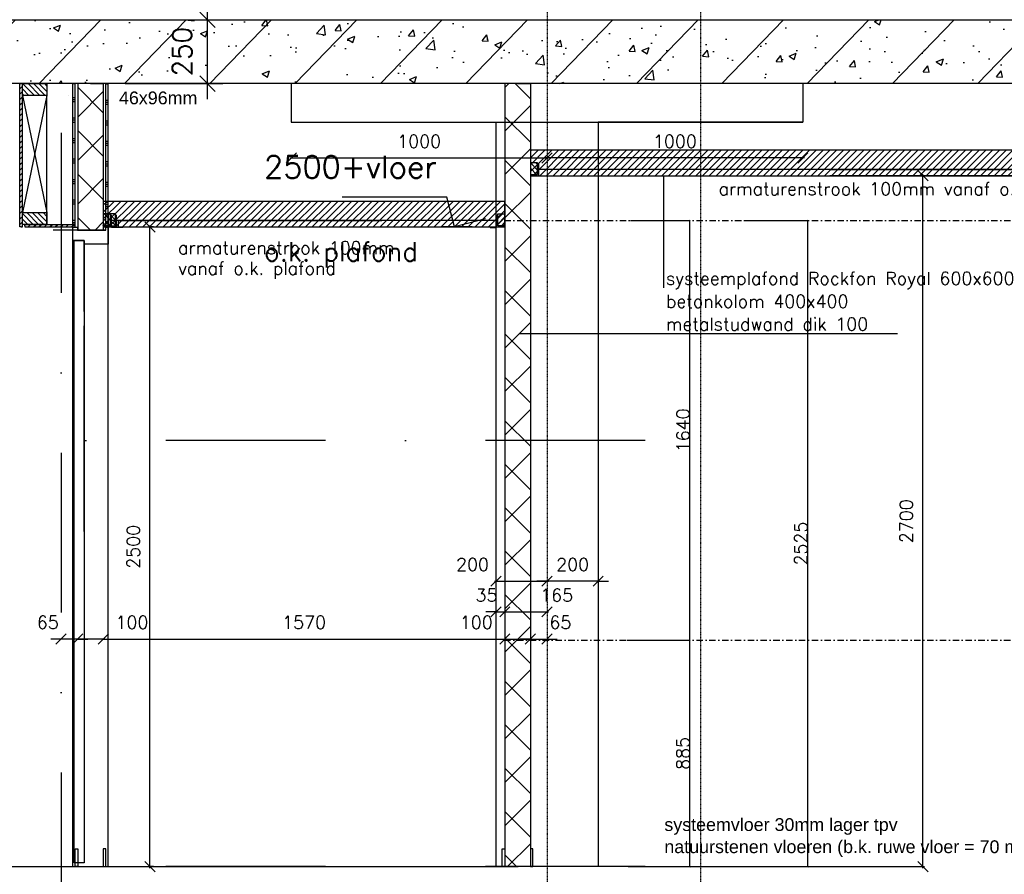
# Model space of a CAD drawing. Extents: x 149262 to 371235, y 141599 to 287858.
# Tile 44 of 60: x 158351 to 162201, y 182562 to 185902. Entities that reach past the tile are written whole.
import ezdxf

# ---------------------------------------------------------------- set-up
doc = ezdxf.new("R2010")
doc.units = 0
doc.header["$LTSCALE"] = 50
doc.header["$MEASUREMENT"] = 0
doc.header["$PDMODE"] = 3
doc.header["$PDSIZE"] = 0.1
doc.linetypes.add('DASHDOT', pattern=[1, 0.5, -0.25, 0, -0.25])
doc.linetypes.add('DD1', pattern=[2.66667, 1.66667, -0.5, 0, -0.5])
doc.layers.get('0').update_dxf_attribs({"linetype": 'CONTINUOUS'})
doc.layers.get('DEFPOINTS').update_dxf_attribs({"linetype": 'CONTINUOUS'})
for name, color, linetype in [('25', 7, 'CONTINUOUS'), ('A--01A1_ACEER', 1, 'CONTINUOUS'), ('A--A22--_F123-', 9, 'CONTINUOUS'), ('A--A23--_F--3-', 9, 'CONTINUOUS'), ('A--A25--_F--3-', 9, 'CONTINUOUS'), ('A--A42--_F--3-', 9, 'CONTINUOUS'), ('A--L21--_F-23-', 4, 'CONTINUOUS'), ('A--L22--', 3, 'CONTINUOUS'), ('A--L22--_F--3-', 7, 'CONTINUOUS'), ('A--L22D2_BINNENWAND', 2, 'CONTINUOUS'), ('A--L25--', 7, 'CONTINUOUS'), ('A--L25--_F-23-', 7, 'CONTINUOUS'), ('A--L28D1_KONSTRUKTIES', 1, 'CONTINUOUS'), ('A--L31D1_BUITENKOZIJN', 1, 'CONTINUOUS'), ('A--L32--_F123-', 1, 'CONTINUOUS'), ('A--L35-D2-_PLAFONDS', 2, 'CONTINUOUS'), ('A--L35-D4-_PLAFONDS', 4, 'CONTINUOUS'), ('A--L35D1_PLAFONDS', 1, 'CONTINUOUS'), ('A--L42--_F--3-', 7, 'CONTINUOUS'), ('A--L42--_F-23-', 7, 'CONTINUOUS'), ('A--M$1A-_F123-', 1, 'CONTINUOUS'), ('A--M01A1_MAATVOERING', 1, 'CONTINUOUS'), ('A--M01B1_HOOGTE_MAATV', 1, 'CONTINUOUS'), ('A--T$1A-_F123_20', 1, 'CONTINUOUS'), ('A--T01A-25_TEKST', 2, 'CONTINUOUS'), ('A--T01B2_HOOGTE_MAATV', 2, 'CONTINUOUS'), ('A--T01B3_HOOGTE_MAATV', 3, 'CONTINUOUS'), ('Rtrappen', 1, 'CONTINUOUS'), ('STRAMIEN', 8, 'DD1'), ('X--LR---_CP', 7, 'CONTINUOUS')]:
    doc.layers.add(name, color=color, linetype=linetype)
doc.styles.add('ALFA-0_25', font='ROMANS')
doc.styles.add('EB2', font='ARIAL.TTF')
doc.styles.add('HIEMSTRA', font='romans.shx')
doc.styles.add('HOOGTEXT', font='ROMANS.shx', dxfattribs={"height": 2.5})
doc.dimstyles.new('ALFA25', dxfattribs={"dimtxt": 50, "dimasz": 2, "dimexe": 0.3, "dimexo": 0.3, "dimgap": 2, "dimtad": 1, "dimdec": 0, "dimzin": 0, "dimdsep": 46, "dimtxsty": 'HIEMSTRA', "dimblk1": 'OBLIQUE', "dimblk2": 'OBLIQUE', "dimsah": 1, "dimcen": 0.09, "dimdle": 0.3, "dimclrd": 1, "dimclre": 1, "dimclrt": 2, "dimadec": 0, "dimazin": 0, "dimtfac": 0.75, "dimtdec": 4, "dimtix": 1, "dimtmove": 2, "dimatfit": 3, "dimldrblk": 'OBLIQUE', "dimfxl": 0, "dimtvp": 625, "dimtolj": 1, "dimtzin": 0, "dimarcsym": 0})
doc.dimstyles.get("Standard").update_dxf_attribs({"dimscale": 50, "dimtxt": 2.5, "dimasz": 2, "dimexe": 0.3, "dimexo": 0.3, "dimgap": 2, "dimtad": 1, "dimdec": 0, "dimzin": 0, "dimdsep": 46, "dimtxsty": 'HIEMSTRA', "dimblk1": 'OBLIQUE', "dimblk2": 'OBLIQUE', "dimsah": 1, "dimcen": 0.09, "dimdle": 0.3, "dimclrd": 1, "dimclre": 1, "dimclrt": 2, "dimadec": 0, "dimazin": 0, "dimtfac": 1, "dimtdec": 4, "dimtix": 1, "dimtmove": 2, "dimatfit": 3, "dimldrblk": 'OBLIQUE', "dimfxl": 0, "dimtvp": 625, "dimtolj": 1, "dimtzin": 0, "dimarcsym": 0})
doc.dimstyles.new('STANDARD$0', dxfattribs={"dimscale": 30, "dimtxt": 2.5, "dimasz": 2, "dimexe": 2, "dimexo": 0, "dimgap": 2, "dimtad": 1, "dimdec": 0, "dimzin": 0, "dimdsep": 46, "dimtxsty": 'ALFA-0_25', "dimblk1": 'OBLIQUE', "dimblk2": 'OBLIQUE', "dimsah": 1, "dimcen": -3, "dimdle": 2, "dimclrd": 1, "dimclre": 1, "dimclrt": 2, "dimadec": 0, "dimazin": 0, "dimtfac": 0.666667, "dimtofl": 0, "dimtmove": 2, "dimatfit": 3, "dimldrblk": 'OBLIQUE', "dimfxl": 0, "dimtvp": 0.833333, "dimtolj": 1, "dimtzin": 0, "dimarcsym": 0})
pattern_1 = [(45, (0, 0), (-10.6066, 10.6066), [])]
pattern_2 = [(45, (-151.275, 90145.882), (-13.2582521, 13.2582521), [])]

# ---------------------------------------------------------------- blocks, each defined once
blk = doc.blocks.new('_OBLIQUE')
at = {"color": 0, "linetype": 'ByBlock'}
blk.add_line((-0.5, -0.5), (0.5, 0.5), dxfattribs=at)
blk = doc.blocks.new('*D257')
at = {"layer": 'A--M$1A-_F123-', "color": 1, "lineweight": -2}
blk.add_line((160207, 183707.4), (160419, 183707.4), dxfattribs=at)
at = {"layer": 'DEFPOINTS', "color": 0}
for p in [(160213, 183707.4), (160413, 183707.4), (160413, 183707.4)]:
    blk.add_point(p, dxfattribs=at)
at = {"layer": 'A--M$1A-_F123-', "color": 1, "lineweight": -2, "xscale": 40, "yscale": 40, "zscale": 40, "rotation": 180}
blk.add_blockref('_OBLIQUE', (160213, 183707.4), dxfattribs=at)
at = {"layer": 'A--M$1A-_F123-', "color": 1, "lineweight": -2, "xscale": 40, "yscale": 40, "zscale": 40}
blk.add_blockref('_OBLIQUE', (160413, 183707.4), dxfattribs=at)
at = {"layer": 'A--M$1A-_F123-', "color": 2, "insert": (160121.6, 183772.4), "char_height": 50, "attachment_point": 5, "style": 'HIEMSTRA'}
blk.add_mtext('\\A1;200', dxfattribs=at)
blk = doc.blocks.new('*D258')
at = {"layer": 'A--M$1A-_F123-', "color": 1, "lineweight": -2}
for p, q in [((160413, 183707.4), (160373, 183707.4)), ((160613, 183707.4), (160413, 183707.4)), ((160613, 183707.4), (160653, 183707.4))]:
    blk.add_line(p, q, dxfattribs=at)
at = {"layer": 'DEFPOINTS', "color": 0}
for p in [(160413, 183707.4), (160413, 183707.4), (160613, 183707.4)]:
    blk.add_point(p, dxfattribs=at)
at = {"layer": 'A--M$1A-_F123-', "color": 1, "lineweight": -2, "xscale": 40, "yscale": 40, "zscale": 40}
blk.add_blockref('_OBLIQUE', (160413, 183707.4), dxfattribs=at)
at = {"layer": 'A--M$1A-_F123-', "color": 1, "lineweight": -2, "xscale": 40, "yscale": 40, "zscale": 40, "rotation": 180}
blk.add_blockref('_OBLIQUE', (160613, 183707.4), dxfattribs=at)
at = {"layer": 'A--M$1A-_F123-', "color": 2, "insert": (160513, 183772.4), "char_height": 50, "attachment_point": 5, "style": 'HIEMSTRA'}
blk.add_mtext('\\A1;200', dxfattribs=at)
blk = doc.blocks.new('*D261')
at = {"layer": 'A--M$1A-_F123-', "color": 1, "lineweight": -2}
blk.add_line((159407, 185361.5), (160419, 185361.5), dxfattribs=at)
at = {"layer": 'DEFPOINTS', "color": 0}
for p in [(159413, 185361.5), (160413, 185361.5), (160413, 185361.5)]:
    blk.add_point(p, dxfattribs=at)
at = {"layer": 'A--M$1A-_F123-', "color": 1, "lineweight": -2, "xscale": 40, "yscale": 40, "zscale": 40, "rotation": 180}
blk.add_blockref('_OBLIQUE', (159413, 185361.5), dxfattribs=at)
at = {"layer": 'A--M$1A-_F123-', "color": 1, "lineweight": -2, "xscale": 40, "yscale": 40, "zscale": 40}
blk.add_blockref('_OBLIQUE', (160413, 185361.5), dxfattribs=at)
at = {"layer": 'A--M$1A-_F123-', "color": 2, "insert": (159913, 185426.5), "char_height": 50, "attachment_point": 5, "style": 'HIEMSTRA'}
blk.add_mtext('\\A1;1000', dxfattribs=at)
blk = doc.blocks.new('*D262')
at = {"layer": 'A--M$1A-_F123-', "color": 1, "lineweight": -2}
blk.add_line((161419, 185361.5), (160407, 185361.5), dxfattribs=at)
at = {"layer": 'DEFPOINTS', "color": 0}
for p in [(160413, 185361.5), (160413, 185361.5), (161413, 185361.5)]:
    blk.add_point(p, dxfattribs=at)
at = {"layer": 'A--M$1A-_F123-', "color": 1, "lineweight": -2, "xscale": 40, "yscale": 40, "zscale": 40, "rotation": 180}
blk.add_blockref('_OBLIQUE', (160413, 185361.5), dxfattribs=at)
at = {"layer": 'A--M$1A-_F123-', "color": 1, "lineweight": -2, "xscale": 40, "yscale": 40, "zscale": 40}
blk.add_blockref('_OBLIQUE', (161413, 185361.5), dxfattribs=at)
at = {"layer": 'A--M$1A-_F123-', "color": 2, "insert": (160913, 185426.5), "char_height": 50, "attachment_point": 5, "style": 'HIEMSTRA'}
blk.add_mtext('\\A1;1000', dxfattribs=at)
blk = doc.blocks.new('*U598')
at = {"layer": 'A--A22--_F123-', "linetype": 'Continuous'}
h = blk.add_hatch(dxfattribs=at)
h.set_pattern_fill('ALFAKRS', color=256, scale=120, style=0)
h.set_pattern_definition([(45, (-160297.99, -185651.78), (-84.852814, 84.852814), []), (135, (-160297.99, -185651.78), (-84.852814, -84.852814), [])])
h.paths.add_polyline_path([(0, 0), (50, 0), (50, -3060), (0, -3060), (-50, -3060), (-50, 0)])
at = {"layer": 'A--L22--_F--3-', "color": 3, "linetype": 'Continuous'}
for points in [[(0, 0), (-50, 0), (-50, -3060), (0, -3060)], [(0, 0), (50, 0), (50, -3060), (0, -3060)]]:
    blk.add_lwpolyline(points, dxfattribs=at)
blk = doc.blocks.new('*D278')
at = {"layer": 'A--M$1A-_F123-', "color": 1, "lineweight": -2}
for p, q in [((160213, 183587.7), (160173, 183587.7)), ((160213, 183589.6), (160213, 183581.7)), ((160213, 183587.7), (160248, 183587.7)), ((160248, 183589.6), (160248, 183581.7)), ((160248, 183587.7), (160288, 183587.7))]:
    blk.add_line(p, q, dxfattribs=at)
at = {"layer": 'DEFPOINTS', "color": 0}
for p in [(160213, 183595.6), (160248, 183595.6), (160248, 183587.7)]:
    blk.add_point(p, dxfattribs=at)
at = {"layer": 'A--M$1A-_F123-', "color": 1, "lineweight": -2, "xscale": 40, "yscale": 40, "zscale": 40}
blk.add_blockref('_OBLIQUE', (160213, 183587.7), dxfattribs=at)
at = {"layer": 'A--M$1A-_F123-', "color": 1, "lineweight": -2, "xscale": 40, "yscale": 40, "zscale": 40, "rotation": 180}
blk.add_blockref('_OBLIQUE', (160248, 183587.7), dxfattribs=at)
at = {"layer": 'A--M$1A-_F123-', "color": 2, "insert": (160176.3, 183652.7), "char_height": 50, "attachment_point": 5, "style": 'HIEMSTRA'}
blk.add_mtext('\\A1;35', dxfattribs=at)
blk = doc.blocks.new('*D279')
at = {"layer": 'A--M$1A-_F123-', "color": 1, "lineweight": -2}
blk.add_line((160242, 183587.7), (160419, 183587.7), dxfattribs=at)
at = {"layer": 'DEFPOINTS', "color": 0}
for p in [(160248, 183587.7), (160413, 183587.7), (160413, 183587.7)]:
    blk.add_point(p, dxfattribs=at)
at = {"layer": 'A--M$1A-_F123-', "color": 1, "lineweight": -2, "xscale": 40, "yscale": 40, "zscale": 40, "rotation": 180}
blk.add_blockref('_OBLIQUE', (160248, 183587.7), dxfattribs=at)
at = {"layer": 'A--M$1A-_F123-', "color": 1, "lineweight": -2, "xscale": 40, "yscale": 40, "zscale": 40}
blk.add_blockref('_OBLIQUE', (160413, 183587.7), dxfattribs=at)
at = {"layer": 'A--M$1A-_F123-', "color": 2, "insert": (160450.6, 183652.7), "char_height": 50, "attachment_point": 5, "style": 'HIEMSTRA'}
blk.add_mtext('\\A1;165', dxfattribs=at)
blk = doc.blocks.new('Q020259-')
at = {"layer": 'A--A25--_F--3-'}
h = blk.add_hatch(dxfattribs=at)
h.set_pattern_fill('ALFALINE', color=256, scale=15, style=0, pattern_type=2)
h.set_pattern_definition(pattern_1)
h.paths.add_polyline_path([(0, 0), (0, 46), (28, 46), (28, 0)])
at = {"layer": 'A--L25--_F-23-', "color": 2, "linetype": 'Continuous'}
blk.add_lwpolyline([(0, 0), (0, 46), (28, 46), (28, 0)], close=True, dxfattribs=at)
at = {"layer": 'X--LR---_CP'}
for p in [(0, 0), (0, 0), (28, 0)]:
    blk.add_point(p, dxfattribs=at)
blk = doc.blocks.new('*D280')
at = {"layer": 'A--M$1A-_F123-', "color": 1, "lineweight": -2}
for p, q in [((158860.5, 182585.8), (158860.5, 185097.8)), ((158874.6, 185091.8), (158854.5, 185091.8)), ((158874.6, 182591.8), (158854.5, 182591.8))]:
    blk.add_line(p, q, dxfattribs=at)
at = {"layer": 'DEFPOINTS', "color": 0}
for p in [(158860.5, 185091.8), (158880.6, 185091.8), (158880.6, 182591.8)]:
    blk.add_point(p, dxfattribs=at)
at = {"layer": 'A--M$1A-_F123-', "color": 1, "lineweight": -2, "xscale": 40, "yscale": 40, "zscale": 40}
for p, rotation in [((158860.5, 185091.8), 90), ((158860.5, 182591.8), 270)]:
    blk.add_blockref('_OBLIQUE', p, dxfattribs=dict(at, rotation=rotation))
at = {"layer": 'A--M$1A-_F123-', "color": 2, "insert": (158795.5, 183841.8), "char_height": 50, "attachment_point": 5, "rotation": 90, "style": 'HIEMSTRA'}
blk.add_mtext('\\A1;2500', dxfattribs=at)
blk = doc.blocks.new('*U597')
at = {"layer": 'A--A22--_F123-', "linetype": 'Continuous'}
h = blk.add_hatch(dxfattribs=at)
h.set_pattern_fill('ALFAKRS', color=256, scale=120, style=0)
h.set_pattern_definition([(45, (-158627.99, -185651.78), (-84.852814, 84.852814), []), (135, (-158627.99, -185651.78), (-84.852814, -84.852814), [])])
h.paths.add_polyline_path([(0, 0), (50, 0), (50, -572.7), (0, -572.7), (-50, -572.7), (-50, 0)])
at = {"layer": 'A--L22--_F--3-', "color": 3, "linetype": 'Continuous'}
for points in [[(0, 0), (-50, 0), (-50, -572.7), (0, -572.7)], [(0, 0), (50, 0), (50, -572.7), (0, -572.7)]]:
    blk.add_lwpolyline(points, dxfattribs=at)
blk = doc.blocks.new('*D281')
at = {"layer": 'A--M$1A-_F123-', "color": 1, "lineweight": -2}
blk.add_line((158672, 183481.3), (160254, 183481.3), dxfattribs=at)
at = {"layer": 'DEFPOINTS', "color": 0}
for p in [(158678, 183481.3), (160248, 183481.3), (160248, 183481.3)]:
    blk.add_point(p, dxfattribs=at)
at = {"layer": 'A--M$1A-_F123-', "color": 1, "lineweight": -2, "xscale": 40, "yscale": 40, "zscale": 40, "rotation": 180}
blk.add_blockref('_OBLIQUE', (158678, 183481.3), dxfattribs=at)
at = {"layer": 'A--M$1A-_F123-', "color": 1, "lineweight": -2, "xscale": 40, "yscale": 40, "zscale": 40}
blk.add_blockref('_OBLIQUE', (160248, 183481.3), dxfattribs=at)
at = {"layer": 'A--M$1A-_F123-', "color": 2, "insert": (159463, 183546.3), "char_height": 50, "attachment_point": 5, "style": 'HIEMSTRA'}
blk.add_mtext('\\A1;1570', dxfattribs=at)
blk = doc.blocks.new('*D282')
at = {"layer": 'A--M$1A-_F123-', "color": 1, "lineweight": -2}
blk.add_line((160242, 183481.3), (160354, 183481.3), dxfattribs=at)
at = {"layer": 'DEFPOINTS', "color": 0}
for p in [(160248, 183481.3), (160348, 183481.3), (160348, 183481.3)]:
    blk.add_point(p, dxfattribs=at)
at = {"layer": 'A--M$1A-_F123-', "color": 1, "lineweight": -2, "xscale": 40, "yscale": 40, "zscale": 40, "rotation": 180}
blk.add_blockref('_OBLIQUE', (160248, 183481.3), dxfattribs=at)
at = {"layer": 'A--M$1A-_F123-', "color": 1, "lineweight": -2, "xscale": 40, "yscale": 40, "zscale": 40}
blk.add_blockref('_OBLIQUE', (160348, 183481.3), dxfattribs=at)
at = {"layer": 'A--M$1A-_F123-', "color": 2, "insert": (160136.2, 183546.3), "char_height": 50, "attachment_point": 5, "style": 'HIEMSTRA'}
blk.add_mtext('\\A1;100', dxfattribs=at)
blk = doc.blocks.new('*D283')
at = {"layer": 'A--M$1A-_F123-', "color": 1, "lineweight": -2}
for p, q in [((160348, 183481.3), (160308, 183481.3)), ((160348, 183481.3), (160413, 183481.3)), ((160413, 183481.3), (160453, 183481.3))]:
    blk.add_line(p, q, dxfattribs=at)
at = {"layer": 'DEFPOINTS', "color": 0}
for p in [(160348, 183481.3), (160413, 183481.3), (160413, 183481.3)]:
    blk.add_point(p, dxfattribs=at)
at = {"layer": 'A--M$1A-_F123-', "color": 1, "lineweight": -2, "xscale": 40, "yscale": 40, "zscale": 40}
blk.add_blockref('_OBLIQUE', (160348, 183481.3), dxfattribs=at)
at = {"layer": 'A--M$1A-_F123-', "color": 1, "lineweight": -2, "xscale": 40, "yscale": 40, "zscale": 40, "rotation": 180}
blk.add_blockref('_OBLIQUE', (160413, 183481.3), dxfattribs=at)
at = {"layer": 'A--M$1A-_F123-', "color": 2, "insert": (160465, 183546.3), "char_height": 50, "attachment_point": 5, "style": 'HIEMSTRA'}
blk.add_mtext('\\A1;65', dxfattribs=at)
blk = doc.blocks.new('*D284')
at = {"layer": 'A--M$1A-_F123-', "color": 1, "lineweight": -2}
blk.add_line((158684, 183481.3), (158572, 183481.3), dxfattribs=at)
at = {"layer": 'DEFPOINTS', "color": 0}
for p in [(158578, 183481.3), (158578, 183481.3), (158678, 183481.3)]:
    blk.add_point(p, dxfattribs=at)
at = {"layer": 'A--M$1A-_F123-', "color": 1, "lineweight": -2, "xscale": 40, "yscale": 40, "zscale": 40, "rotation": 180}
blk.add_blockref('_OBLIQUE', (158578, 183481.3), dxfattribs=at)
at = {"layer": 'A--M$1A-_F123-', "color": 1, "lineweight": -2, "xscale": 40, "yscale": 40, "zscale": 40}
blk.add_blockref('_OBLIQUE', (158678, 183481.3), dxfattribs=at)
at = {"layer": 'A--M$1A-_F123-', "color": 2, "insert": (158789.8, 183546.3), "char_height": 50, "attachment_point": 5, "style": 'HIEMSTRA'}
blk.add_mtext('\\A1;100', dxfattribs=at)
blk = doc.blocks.new('*D285')
at = {"layer": 'A--M$1A-_F123-', "color": 1, "lineweight": -2}
for p, q in [((158513, 183481.3), (158473, 183481.3)), ((158578, 183481.3), (158513, 183481.3)), ((158578, 183481.3), (158618, 183481.3))]:
    blk.add_line(p, q, dxfattribs=at)
at = {"layer": 'DEFPOINTS', "color": 0}
for p in [(158513, 183481.3), (158513, 183481.3), (158578, 183481.3)]:
    blk.add_point(p, dxfattribs=at)
at = {"layer": 'A--M$1A-_F123-', "color": 1, "lineweight": -2, "xscale": 40, "yscale": 40, "zscale": 40}
blk.add_blockref('_OBLIQUE', (158513, 183481.3), dxfattribs=at)
at = {"layer": 'A--M$1A-_F123-', "color": 1, "lineweight": -2, "xscale": 40, "yscale": 40, "zscale": 40, "rotation": 180}
blk.add_blockref('_OBLIQUE', (158578, 183481.3), dxfattribs=at)
at = {"layer": 'A--M$1A-_F123-', "color": 2, "insert": (158461, 183546.3), "char_height": 50, "attachment_point": 5, "style": 'HIEMSTRA'}
blk.add_mtext('\\A1;65', dxfattribs=at)
blk = doc.blocks.new('*D287')
at = {"layer": 'A--M$1A-_F123-', "color": 1, "lineweight": -2}
for p, q in [((161309.1, 185291.8), (161888.5, 185291.8)), ((161882.5, 182585.8), (161882.5, 185297.8)), ((160729.8, 182591.8), (161888.5, 182591.8))]:
    blk.add_line(p, q, dxfattribs=at)
at = {"layer": 'DEFPOINTS', "color": 0}
for p in [(161303.1, 185291.8), (161882.5, 185291.8), (160723.8, 182591.8)]:
    blk.add_point(p, dxfattribs=at)
at = {"layer": 'A--M$1A-_F123-', "color": 1, "lineweight": -2, "xscale": 40, "yscale": 40, "zscale": 40}
for p, rotation in [((161882.5, 185291.8), 90), ((161882.5, 182591.8), 270)]:
    blk.add_blockref('_OBLIQUE', p, dxfattribs=dict(at, rotation=rotation))
at = {"layer": 'A--M$1A-_F123-', "color": 2, "insert": (161817.5, 183941.8), "char_height": 50, "attachment_point": 5, "rotation": 90, "style": 'HIEMSTRA'}
blk.add_mtext('\\A1;2700', dxfattribs=at)
blk = doc.blocks.new('*D291')
at = {"layer": 'A--M$1A-_F123-', "color": 1, "lineweight": -2}
for p, q in [((161186.8, 185116.8), (161432.8, 185116.8)), ((161432.5, 182591.5), (161432.5, 185117.1)), ((161171.5, 182591.8), (161432.8, 182591.8))]:
    blk.add_line(p, q, dxfattribs=at)
at = {"layer": 'DEFPOINTS', "color": 0}
for p in [(161186.5, 185116.8), (161432.5, 185116.8), (161171.2, 182591.8)]:
    blk.add_point(p, dxfattribs=at)
at = {"layer": 'A--M$1A-_F123-', "color": 1, "lineweight": -2, "xscale": 2, "yscale": 2, "zscale": 2}
for p, rotation in [((161432.5, 185116.8), 90), ((161432.5, 182591.8), 270)]:
    blk.add_blockref('_OBLIQUE', p, dxfattribs=dict(at, rotation=rotation))
at = {"layer": 'A--M$1A-_F123-', "color": 2, "insert": (161405.5, 183854.3), "char_height": 50, "attachment_point": 5, "rotation": 90, "style": 'HIEMSTRA'}
blk.add_mtext('\\A1;2525', dxfattribs=at)
blk = doc.blocks.new('*D292')
at = {"layer": 'A--M$1A-_F123-', "color": 1, "lineweight": -2}
for p, q in [((160971.4, 182591.5), (160971.4, 183477.1)), ((160724.3, 183476.8), (160971.7, 183476.8)), ((160739.3, 182591.8), (160971.7, 182591.8))]:
    blk.add_line(p, q, dxfattribs=at)
at = {"layer": 'DEFPOINTS', "color": 0}
for p in [(160724, 183476.8), (160971.4, 183476.8), (160739, 182591.8)]:
    blk.add_point(p, dxfattribs=at)
at = {"layer": 'A--M$1A-_F123-', "color": 1, "lineweight": -2, "xscale": 2, "yscale": 2, "zscale": 2}
for p, rotation in [((160971.4, 183476.8), 90), ((160971.4, 182591.8), 270)]:
    blk.add_blockref('_OBLIQUE', p, dxfattribs=dict(at, rotation=rotation))
at = {"layer": 'A--M$1A-_F123-', "color": 2, "insert": (160944.4, 183034.3), "char_height": 50, "attachment_point": 5, "rotation": 90, "style": 'HIEMSTRA'}
blk.add_mtext('\\A1;885', dxfattribs=at)
blk = doc.blocks.new('*D293')
at = {"layer": 'A--M$1A-_F123-', "color": 1, "lineweight": -2}
for p, q in [((160739.3, 185116.8), (160971.7, 185116.8)), ((160971.4, 183476.5), (160971.4, 185117.1)), ((160724.3, 183476.8), (160971.7, 183476.8))]:
    blk.add_line(p, q, dxfattribs=at)
at = {"layer": 'DEFPOINTS', "color": 0}
for p in [(160739, 185116.8), (160971.4, 185116.8), (160724, 183476.8)]:
    blk.add_point(p, dxfattribs=at)
at = {"layer": 'A--M$1A-_F123-', "color": 1, "lineweight": -2, "xscale": 2, "yscale": 2, "zscale": 2}
for p, rotation in [((160971.4, 185116.8), 90), ((160971.4, 183476.8), 270)]:
    blk.add_blockref('_OBLIQUE', p, dxfattribs=dict(at, rotation=rotation))
at = {"layer": 'A--M$1A-_F123-', "color": 2, "insert": (160944.4, 184296.8), "char_height": 50, "attachment_point": 5, "rotation": 90, "style": 'HIEMSTRA'}
blk.add_mtext('\\A1;1640', dxfattribs=at)
blk = doc.blocks.new('*D223')
at = {"layer": 'A--M$1A-_F123-', "color": 1, "lineweight": -2}
for p, q in [((159085.7, 185591.8), (159085.7, 185961.8)), ((158762.9, 185901.8), (159145.7, 185901.8)), ((158762.9, 185651.8), (159145.7, 185651.8))]:
    blk.add_line(p, q, dxfattribs=at)
at = {"layer": 'DEFPOINTS', "color": 0}
for p in [(158762.9, 185901.8), (159085.7, 185901.8), (158762.9, 185651.8)]:
    blk.add_point(p, dxfattribs=at)
at = {"layer": 'A--M$1A-_F123-', "color": 1, "lineweight": -2, "xscale": 60, "yscale": 60, "zscale": 60}
for p, rotation in [((159085.7, 185901.8), 90), ((159085.7, 185651.8), 270)]:
    blk.add_blockref('_OBLIQUE', p, dxfattribs=dict(at, rotation=rotation))
at = {"layer": 'A--M$1A-_F123-', "color": 2, "insert": (158986.5, 185776.8), "char_height": 75, "attachment_point": 5, "rotation": 90, "style": 'ALFA-0_25'}
blk.add_mtext('\\A1;250', dxfattribs=at)
blk = doc.blocks.new('Q020283-')
at = {"layer": 'A--A25--_F--3-'}
h = blk.add_hatch(dxfattribs=at)
h.set_pattern_fill('ALFALINE', color=256, scale=15, style=0, pattern_type=2)
h.set_pattern_definition(pattern_1)
h.paths.add_polyline_path([(0, 0), (0, 96), (46, 96), (46, 0)])
at = {"layer": 'A--L25--_F-23-', "color": 2, "linetype": 'Continuous'}
blk.add_lwpolyline([(0, 0), (0, 96), (46, 96), (46, 0)], close=True, dxfattribs=at)
at = {"layer": 'X--LR---_CP'}
for p in [(0, 0), (0, 0), (46, 0)]:
    blk.add_point(p, dxfattribs=at)
blk = doc.blocks.new('HOOGTEP')
at = {"layer": 'A--M01A1_MAATVOERING'}
for p, q in [((0, 0), (0.624, 2.33)), ((0.624, 2.33), (8.794, 2.33)), ((-2.415, 0.647), (0, 0))]:
    blk.add_line(p, q, dxfattribs=at)
at = {"layer": 'A--M01B1_HOOGTE_MAATV'}
blk.add_line((-1.379, 0), (0.911, 0), dxfattribs=at)
at = {"layer": 'A--T01B2_HOOGTE_MAATV', "style": 'HOOGTEXT', "flags": 4}
blk.add_attdef('TEKST', (1.84, -0.671), '', height=1.5, dxfattribs=at)
at = {"layer": 'A--T01B3_HOOGTE_MAATV', "style": 'HOOGTEXT', "flags": 4}
blk.add_attdef('HOOGTE', (1.673, 3.819), '', height=1.75, dxfattribs=at)

msp = doc.modelspace()

# ---------------------------------------------------------------- hatches: boundary and pattern name
at = {"layer": 'A--01A1_ACEER', "linetype": 'Continuous'}
h = msp.add_hatch(dxfattribs=at)
h.set_pattern_fill('ANSI31', color=256, scale=150, style=0)
h.set_pattern_definition(pattern_2)
h.paths.add_polyline_path([(160348, 185291.8), (163280.8, 185291.8), (163280.8, 185391.8), (160348, 185391.8)])
h = msp.add_hatch(dxfattribs=at)
h.set_pattern_fill('ANSI31', color=256, scale=150, style=0)
h.set_pattern_definition(pattern_2)
h.paths.add_polyline_path([(158678, 185091.8), (160248, 185091.8), (160248, 185191.8), (158678, 185191.8)])
at = {"layer": 'A--A23--_F--3-'}
h = msp.add_hatch(dxfattribs=at)
h.set_pattern_fill('ALFABET', color=256, scale=40, angle=1, style=0, pattern_type=2)
h.set_pattern_definition([(46, (98071.24, 208488.68), (-172.64155, 166.718), []), (51, (98071.24, 208488.68), (287.29845, -20.0899), [30, -330]), (356, (98071.24, 208488.68), (-60.7431, 299.8624), [24, -264]), (101.4514, (98095.19, 208487), (226.5556, 279.7724), [25.4961, -280.4568]), (47.1842, (98069.85, 208568.66), (427.9869, -58.7472), [45, -495]), (97.6356, (98105.5, 208563.77), (367.0079, 396.1126), [38.244, -420.6852]), (352.1842, (98069.85, 208568.66), (367.0076, 396.113), [36, -396]), (22, (98110.2, 208549.37), (241.5371, -156.85604), [30, -330]), (327, (98110.2, 208549.37), (92.2491, 291.7144), [24, -264]), (72.4514, (98130.32, 208536.3), (333.7863, 134.8581), [25.4961, -280.4568]), (38.5, (98071.24, 208488.68), (2.53928, 133.22215), [0, -260.8, 0, -268, 0, -265]), (8.5, (98071.24, 208488.68), (102.45841, 159.57714), [0, -152.8, 0, -254.8, 0, -101]), (328.5, (97982.06, 208487.12), (213.6539, -5.29398), [0, -100, 0, -312, 0, -414]), (318.5, (97942.06, 208486.42), (232.5401, 44.1071), [0, -130, 0, -207.2, 0, -294]), (318.5, (97942.06, 208486.42), (232.5401, 44.1071), [0, -130, 0, -207.2, 0, -294])])
h.paths.add_polyline_path([(163763, 185651.8), (158181, 185651.8), (158181, 185811.8), (158281, 185811.8), (158281, 185901.8), (163763, 185901.8)])
at = {"layer": 'A--A25--_F--3-'}
h = msp.add_hatch(dxfattribs=at)
h.set_pattern_fill('ALFALINE', color=256, scale=15, style=0, pattern_type=2)
h.set_pattern_definition([(135, (158725.533, 185096.78), (10.6066, 10.6066), [])])
h.paths.add_polyline_path([(158725.5, 185096.8), (158725.5, 185142.8), (158697.5, 185142.8), (158697.5, 185096.8)])
at = {"layer": 'A--A42--_F--3-'}
h = msp.add_hatch(dxfattribs=at)
h.set_pattern_fill('ALFAPLST', color=256, scale=80, style=0, pattern_type=2)
h.set_pattern_definition([(0, (158563.49, 185101.78), (0, 80), []), (0, (158563.49, 185109.78), (0, 80), []), (0, (158563.49, 185117.78), (0, 80), [])])
h.paths.add_polyline_path([(158563.5, 185101.8), (158558.5, 185101.8), (158558.5, 185651.8), (158563.5, 185651.8), (158568.5, 185651.8), (158568.5, 185101.8)])
h = msp.add_hatch(dxfattribs=at)
h.set_pattern_fill('ALFAPLST', color=256, scale=80, style=0, pattern_type=2)
h.set_pattern_definition([(0, (158692.51, 185091.06), (0, 80), []), (0, (158692.51, 185099.06), (0, 80), []), (0, (158692.51, 185107.06), (0, 80), [])])
h.paths.add_polyline_path([(158692.5, 185091.1), (158687.5, 185091.1), (158687.5, 185651.8), (158692.5, 185651.8), (158697.5, 185651.8), (158697.5, 185091.1)])
h = msp.add_hatch(dxfattribs=at)
h.set_pattern_fill('ALFALINE', color=256, scale=15, style=0, pattern_type=2)
h.set_pattern_definition([(45, (155022.497, 178972.645), (-10.606602, 10.606602), [])])
h.paths.add_polyline_path([(158371.5, 185096.8), (158371.5, 185101.8), (158558.5, 185101.8), (158558.5, 185096.8), (158558.5, 185091.8), (158371.5, 185091.8)])
h = msp.add_hatch(dxfattribs=at)
h.set_pattern_fill('ALFAPLST', color=256, scale=80, style=0, pattern_type=2)
h.set_pattern_definition([(0, (158563.49, 185091.06), (0, 80), []), (0, (158563.49, 185099.06), (0, 80), []), (0, (158563.49, 185107.06), (0, 80), [])])
h.paths.add_polyline_path([(158563.5, 185091.1), (158558.5, 185091.1), (158558.5, 185101.8), (158563.5, 185101.8), (158568.5, 185101.8), (158568.5, 185091.1)])

# ---------------------------------------------------------------- linework, layer by layer
at = {"color": 4}
for p in [(158457.6, 185651.8), (158457.6, 185605.8)]:
    msp.add_point(p, dxfattribs=at)
at = {"color": 5}
for p in [(158457.6, 185651.8), (158541.4, 185605.8)]:
    msp.add_point(p, dxfattribs=at)
at = {"color": 6}
msp.add_point((158541.4, 185651.8), dxfattribs=at)
msp.add_point((158541.4, 185651.8), dxfattribs=at)
at = {"color": 7}
for p in [(158687.5, 185651.8), (158687.5, 185580.8)]:
    msp.add_point(p, dxfattribs=at)
at = {"color": 8}
for p in [(158687.5, 185580.8), (158697.5, 185096.8)]:
    msp.add_point(p, dxfattribs=at)
at = {"color": 3}
msp.add_point((158457.6, 185147.8), dxfattribs=at)
msp.add_point((158457.6, 185147.8), dxfattribs=at)
at = {"color": 1}
for p in [(158558.5, 185147.8), (158558.5, 185101.8)]:
    msp.add_point(p, dxfattribs=at)
at = {"color": 2}
for p in [(158558.5, 185147.8), (158457.6, 185101.8)]:
    msp.add_point(p, dxfattribs=at)
at = {"color": 9}
msp.add_point((158725.5, 185096.8), dxfattribs=at)
msp.add_point((158725.5, 185096.8), dxfattribs=at)
at = {"layer": 'A--01A1_ACEER', "linetype": 'Continuous'}
msp.add_line((158688.5, 185079.1), (158481.4, 185079.1), dxfattribs=at)
at = {"layer": 'A--01A1_ACEER'}
msp.add_line((160248, 184439.2), (160248, 183955.2), dxfattribs=at)
at = {"layer": 'A--A42--_F--3-'}
for p, q in [((158351.6, 185632.2), (158361.6, 185642.2)), ((158351.6, 185611), (158361.6, 185621)), ((158351.6, 185589.8), (158361.6, 185599.8)), ((158351.6, 185568.6), (158361.6, 185578.6)), ((158351.6, 185547.4), (158361.6, 185557.4)), ((158351.6, 185526.2), (158361.6, 185536.2)), ((158351.6, 185505), (158361.6, 185515)), ((158351.6, 185483.8), (158361.6, 185493.8)), ((158351.6, 185462.5), (158361.6, 185472.5)), ((158351.6, 185441.3), (158361.6, 185451.3)), ((158351.6, 185420.1), (158361.6, 185430.1)), ((158351.6, 185398.9), (158361.6, 185408.9)), ((158351.6, 185377.7), (158361.6, 185387.7)), ((158351.6, 185356.5), (158361.6, 185366.5)), ((158351.6, 185335.3), (158361.6, 185345.3)), ((158351.6, 185314), (158361.6, 185324)), ((158351.6, 185292.8), (158361.6, 185302.8)), ((158351.6, 185271.6), (158361.6, 185281.6)), ((158351.6, 185250.4), (158361.6, 185260.4)), ((158351.6, 185229.2), (158361.6, 185239.2)), ((158351.6, 185208), (158361.6, 185218)), ((158351.6, 185186.8), (158361.6, 185196.8)), ((158351.6, 185165.6), (158361.6, 185175.6)), ((158351.6, 185144.3), (158361.6, 185154.3)), ((158351.6, 185123.1), (158361.6, 185133.1)), ((158351.6, 185101.9), (158361.6, 185111.9))]:
    msp.add_line(p, q, dxfattribs=at)
at = {"layer": 'A--L21--_F-23-', "linetype": 'Continuous'}
msp.add_lwpolyline([(163763, 185651.8), (158181, 185651.8), (158181, 185811.8), (158281, 185811.8), (158281, 185901.8), (163763, 185901.8), (163763, 185651.8)], dxfattribs=at)
at = {"layer": 'A--L22D2_BINNENWAND'}
for points in [[(158578, 182591.8), (158568, 182591.8), (158568, 182661.8), (158578, 182661.8)], [(158678, 182591.8), (158688, 182591.8), (158688, 182661.8), (158678, 182661.8)], [(160248, 182591.8), (160238, 182591.8), (160238, 182661.8), (160248, 182661.8)], [(160248, 182591.8), (160238, 182591.8), (160238, 182661.8), (160248, 182661.8)], [(160348, 182591.8), (160358, 182591.8), (160358, 182661.8), (160348, 182661.8)]]:
    msp.add_lwpolyline(points, close=True, dxfattribs=at)
at = {"layer": 'A--L25--_F-23-', "color": 2, "linetype": 'Continuous'}
msp.add_lwpolyline([(158725.5, 185096.8), (158725.5, 185142.8), (158697.5, 185142.8), (158697.5, 185096.8)], close=True, dxfattribs=at)
at = {"layer": 'A--L28D1_KONSTRUKTIES'}
msp.add_line((159413, 185501.8), (161413, 185501.8), dxfattribs=at)
for points in [[(159413, 185651.8), (159413, 185501.8), (160213, 185501.8), (160213, 182591.8)], [(159413, 185651.8), (159413, 185501.8), (160213, 185501.8), (160213, 182591.8)], [(161413, 185651.8), (161413, 185501.8), (160613, 185501.8), (160613, 182591.8)], [(161413, 185651.8), (161413, 185501.8), (160613, 185501.8), (160613, 182591.8)]]:
    msp.add_lwpolyline(points, dxfattribs=at)
at = {"layer": 'A--L31D1_BUITENKOZIJN'}
for p, q in [((158457.6, 185605.8), (158361.6, 185147.8)), ((158361.6, 185605.8), (158457.6, 185147.8)), ((158457.6, 185101.8), (158457.6, 185605.8))]:
    msp.add_line(p, q, dxfattribs=at)
at = {"layer": 'A--L32--_F123-', "color": 1}
for p, q in [((158558.4, 183882), (158558.5, 185651.8)), ((158603.7, 184760.8), (158603.8, 185024.1)), ((158603.7, 183901), (158603.7, 184704.8)), ((158558.3, 182606.8), (158558.3, 184426.3))]:
    msp.add_line(p, q, dxfattribs=at)
at = {"layer": 'A--L32--_F123-'}
msp.add_lwpolyline([(158688.5, 185091.1), (158697.5, 185091.1), (158697.5, 185024.1), (158603.8, 185024.1), (158603.8, 185039.1), (158558.5, 185039.1), (158558.5, 185091.1), (158576.5, 185091.1), (158576.5, 185079.1), (158688.5, 185079.1), (158688.5, 185091.1)], close=True, dxfattribs=at)
at = {"layer": 'A--L32--_F123-', "color": 2, "linetype": 'Continuous'}
msp.add_lwpolyline([(158603.6, 182606.8), (158563.6, 182606.8), (158563.7, 185039.1), (158603.7, 185039.1), (158603.6, 182606.8)], close=True, dxfattribs=at)
at = {"layer": 'A--L35-D2-_PLAFONDS'}
for q in [(159766.7, 185116.8), (158736.1, 185091.8)]:
    msp.add_line((158736.1, 185116.8), q, dxfattribs=at)
for points in [[(163280.8, 185316.8), (160380.2, 185316.8)], [(160380.2, 185291.8), (163280.8, 185291.8)], [(163070.8, 185316.8), (160400.2, 185316.8)], [(160400.2, 185291.8), (163070.8, 185291.8)], [(161519.1, 185316.8), (163280.8, 185316.8), (163280.8, 185291.8), (161519.1, 185291.8)], [(160213, 185116.8), (158706, 185116.8)], [(158710.2, 185091.8), (160213, 185091.8)]]:
    msp.add_lwpolyline(points, dxfattribs=at)
at = {"layer": 'A--L35-D4-_PLAFONDS'}
for p, q in [((160380.2, 185289.8), (160380.2, 185339.8)), ((160405.2, 185289.8), (160380.2, 185289.8)), ((158710.2, 185089.8), (158710.2, 185139.8)), ((158729.8, 185089.8), (158729.8, 185139.8)), ((160215.8, 185089.8), (160215.8, 185139.8)), ((160215.8, 185089.8), (160215.8, 185139.8)), ((158735.2, 185089.8), (158710.2, 185089.8)), ((158754.8, 185089.8), (158729.8, 185089.8)), ((160190.8, 185089.8), (160215.8, 185089.8)), ((160190.8, 185089.8), (160215.8, 185089.8))]:
    msp.add_line(p, q, dxfattribs=at)
at = {"layer": 'A--L35D1_PLAFONDS', "linetype": 'Continuous'}
for points in [[(160348, 185291.8), (163280.8, 185291.8), (163280.8, 185391.8), (160348, 185391.8)], [(158678, 185091.8), (160248, 185091.8), (160248, 185191.8), (158678, 185191.8)]]:
    msp.add_lwpolyline(points, close=True, dxfattribs=at)
at = {"layer": 'A--L42--_F--3-', "color": 3, "linetype": 'Continuous'}
for points in [[(158563.5, 185101.8), (158558.5, 185101.8), (158558.5, 185651.8), (158563.5, 185651.8)], [(158563.5, 185101.8), (158568.5, 185101.8), (158568.5, 185651.8), (158563.5, 185651.8)], [(158692.5, 185091.1), (158687.5, 185091.1), (158687.5, 185651.8), (158692.5, 185651.8)], [(158692.5, 185091.1), (158697.5, 185091.1), (158697.5, 185651.8), (158692.5, 185651.8)], [(158563.5, 185091.1), (158558.5, 185091.1), (158558.5, 185101.8), (158563.5, 185101.8)], [(158563.5, 185091.1), (158568.5, 185091.1), (158568.5, 185101.8), (158563.5, 185101.8)]]:
    msp.add_lwpolyline(points, dxfattribs=at).dxf.unprotected_set("ltscale", 0)
at = {"layer": 'A--L42--_F-23-', "color": 2, "linetype": 'Continuous'}
for points in [[(158356.6, 185091.8), (158351.6, 185091.8), (158351.6, 185651.8), (158356.6, 185651.8)], [(158356.6, 185091.8), (158361.6, 185091.8), (158361.6, 185651.8), (158356.6, 185651.8)], [(158371.5, 185096.8), (158371.5, 185101.8), (158558.5, 185101.8), (158558.5, 185096.8)], [(158371.5, 185096.8), (158371.5, 185091.8), (158558.5, 185091.8), (158558.5, 185096.8)]]:
    msp.add_lwpolyline(points, dxfattribs=at).dxf.unprotected_set("ltscale", 0)
at = {"layer": 'A--T01A-25_TEKST'}
for p, q in [((160868, 185291.8), (160868, 184854.3)), ((161783.6, 184673.7), (160304.2, 184673.7))]:
    msp.add_line(p, q, dxfattribs=at)
at = {"layer": 'Rtrappen'}
for p, q in [((158558.5, 182591.8), (158558.5, 185651.8)), ((158697.5, 182591.8), (158697.5, 185651.8)), ((157200.9, 182591.8), (160300, 182591.8))]:
    msp.add_line(p, q, dxfattribs=at)
msp.add_point((158361.6, 185403.7), dxfattribs=at)
at = {"layer": 'STRAMIEN', "color": 8, "linetype": 'DASHDOT', "ltscale": 25}
msp.add_line((158513, 200460.9), (158513, 180632.6), dxfattribs=at)
at = {"layer": 'STRAMIEN', "color": 8, "linetype": 'DASHDOT', "ltscale": 0.1}
for p, q in [((160413, 200460.9), (160413, 180632.6)), ((161013, 200460.9), (161013, 180632.6))]:
    msp.add_line(p, q, dxfattribs=at)
at = {"layer": 'STRAMIEN', "linetype": 'DASHDOT'}
for p, q in [((160246, 185116.8), (166089.8, 185116.8)), ((160245.5, 183476.8), (166089.8, 183476.8))]:
    msp.add_line(p, q, dxfattribs=at)
at = {"layer": 'STRAMIEN', "linetype": 'DASHDOT', "ltscale": 25}
for p, q in [((160797, 184257.8), (149997.4, 184257.8)), ((160797, 182591.8), (149997.4, 182591.8))]:
    msp.add_line(p, q, dxfattribs=at)

# ---------------------------------------------------------------- block references
ref = msp.add_blockref('HOOGTEP', (160051.7, 185091.8), dxfattribs=dict(xscale=-50, yscale=50, zscale=50))
ref.add_attrib('TEKST', 'o.k. plafond', (159306.7, 184957.8), dxfattribs={"layer": 'A--T01B2_HOOGTE_MAATV', "height": 75, "style": 'HOOGTEXT', "flags": 4})
ref.add_attrib('HOOGTE', '2500+vloer', (159306.7, 185282.8), dxfattribs={"layer": 'A--T01B3_HOOGTE_MAATV', "height": 87.5, "style": 'HOOGTEXT', "flags": 4})
at = {"layer": '25'}
for p, rotation in [((158457.6, 185605.8), 90), ((158361.6, 185147.8), 270)]:
    msp.add_blockref('Q020283-', p, dxfattribs=dict(at, rotation=rotation))
at = {"layer": 'A--L22--'}
for name, p in [('*U597', (158628, 185651.8)), ('*U598', (160298, 185651.8))]:
    msp.add_blockref(name, p, dxfattribs=at)
at = {"layer": 'A--L25--', "xscale": -1}
for p in [(160376, 185296.8), (158706, 185096.8)]:
    msp.add_blockref('Q020259-', p, dxfattribs=at)
at = {"layer": 'A--L25--'}
msp.add_blockref('Q020259-', (160220, 185096.8), dxfattribs=at)
msp.add_blockref('Q020259-', (160220, 185096.8), dxfattribs=at)

# ---------------------------------------------------------------- texts
at = {"layer": 'A--01A1_ACEER', "linetype": 'Continuous', "style": 'HIEMSTRA'}
for s, p in [('armaturenstrook 100mm vanaf o.k. plafond', (161083.6, 185215.9)), ('armaturenstrook 100mm ', (158970.1, 184985.4)), ('vanaf o.k. plafond', (158970.1, 184905.2))]:
    msp.add_text(s, height=50, dxfattribs=at).set_placement(p)
at = {"layer": 'A--T$1A-_F123_20', "style": 'EB2'}
for s, p in [('46x96mm', (158739.3, 185571.1)), ('systeemvloer 30mm lager tpv ', (160871.6, 182731.1)), ('natuurstenen vloeren (b.k. ruwe vloer = 70 minus peil)', (160871.6, 182644.6))]:
    msp.add_text(s, height=50, dxfattribs=at).set_placement(p)
at = {"layer": 'A--T01A-25_TEKST', "style": 'HIEMSTRA'}
for s, p in [('systeemplafond Rockfon Royal 600x600', (160877.9, 184865.6)), ('betonkolom 400x400', (160877.9, 184776.3)), ('metalstudwand dik 100', (160877.9, 184687.1))]:
    msp.add_text(s, height=50, dxfattribs=at).set_placement(p)

# ---------------------------------------------------------------- dimensions: what is measured, and where the dimension line sits
at = {"layer": 'A--M$1A-_F123-'}
dim = msp.add_linear_dim(base=(159085.7, 185901.8), p1=(158762.9, 185651.8), p2=(158762.9, 185901.8), angle=90, dimstyle='STANDARD$0', dxfattribs=at)
dim.commit()
dim.dimension.update_dxf_attribs({"geometry": '*D223', "text_midpoint": (158986.5, 185776.8), "dimtype": 160})
for base, p1, p2, picture, middle in [((160413, 185361.5), (159413, 185361.5), (160413, 185361.5), '*D261', (159913, 185426.5)), ((160413, 185361.5), (161413, 185361.5), (160413, 185361.5), '*D262', (160913, 185426.5)), ((160413, 183707.4), (160613, 183707.4), (160413, 183707.4), '*D258', (160513, 183772.4)), ((160248, 183481.3), (158678, 183481.3), (160248, 183481.3), '*D281', (159463, 183546.3))]:
    dim = msp.add_linear_dim(base=base, p1=p1, p2=p2, dimstyle='Standard', override={"dimscale": 20}, dxfattribs=at)
    dim.commit()
    dim.dimension.update_dxf_attribs({"geometry": picture, "text_midpoint": middle})
for base, p1, p2, picture, middle in [((161882.5, 185291.8), (160723.8, 182591.8), (161303.1, 185291.8), '*D287', (161817.5, 183941.8)), ((158860.5, 185091.8), (158880.6, 182591.8), (158880.6, 185091.8), '*D280', (158795.5, 183841.8))]:
    dim = msp.add_linear_dim(base=base, p1=p1, p2=p2, angle=90, dimstyle='Standard', override={"dimscale": 20}, dxfattribs=at)
    dim.commit()
    dim.dimension.update_dxf_attribs({"geometry": picture, "text_midpoint": middle})
for base, p1, p2, picture, middle in [((160971.4, 185116.8), (160724, 183476.8), (160739, 185116.8), '*D293', (160944.4, 184296.8)), ((161432.5, 185116.8), (161171.2, 182591.8), (161186.5, 185116.8), '*D291', (161405.5, 183854.3)), ((160971.4, 183476.8), (160739, 182591.8), (160724, 183476.8), '*D292', (160944.4, 183034.3))]:
    dim = msp.add_linear_dim(base=base, p1=p1, p2=p2, angle=90, dimstyle='ALFA25', dxfattribs=at)
    dim.commit()
    dim.dimension.update_dxf_attribs({"geometry": picture, "text_midpoint": middle})
for base, p1, p2, picture, middle in [((160413, 183707.4), (160213, 183707.4), (160413, 183707.4), '*D257', (160121.6, 183772.4)), ((160248, 183587.7), (160213, 183595.6), (160248, 183595.6), '*D278', (160176.3, 183652.7)), ((160413, 183587.7), (160248, 183587.7), (160413, 183587.7), '*D279', (160450.6, 183652.7)), ((158513, 183481.3), (158578, 183481.3), (158513, 183481.3), '*D285', (158461, 183546.3)), ((158578, 183481.3), (158678, 183481.3), (158578, 183481.3), '*D284', (158789.8, 183546.3)), ((160348, 183481.3), (160248, 183481.3), (160348, 183481.3), '*D282', (160136.2, 183546.3)), ((160413, 183481.3), (160348, 183481.3), (160413, 183481.3), '*D283', (160465, 183546.3))]:
    dim = msp.add_linear_dim(base=base, p1=p1, p2=p2, dimstyle='Standard', override={"dimscale": 20}, dxfattribs=at)
    dim.commit()
    dim.dimension.update_dxf_attribs({"geometry": picture, "text_midpoint": middle, "dimtype": 160})

doc.saveas('drawing.dxf')
